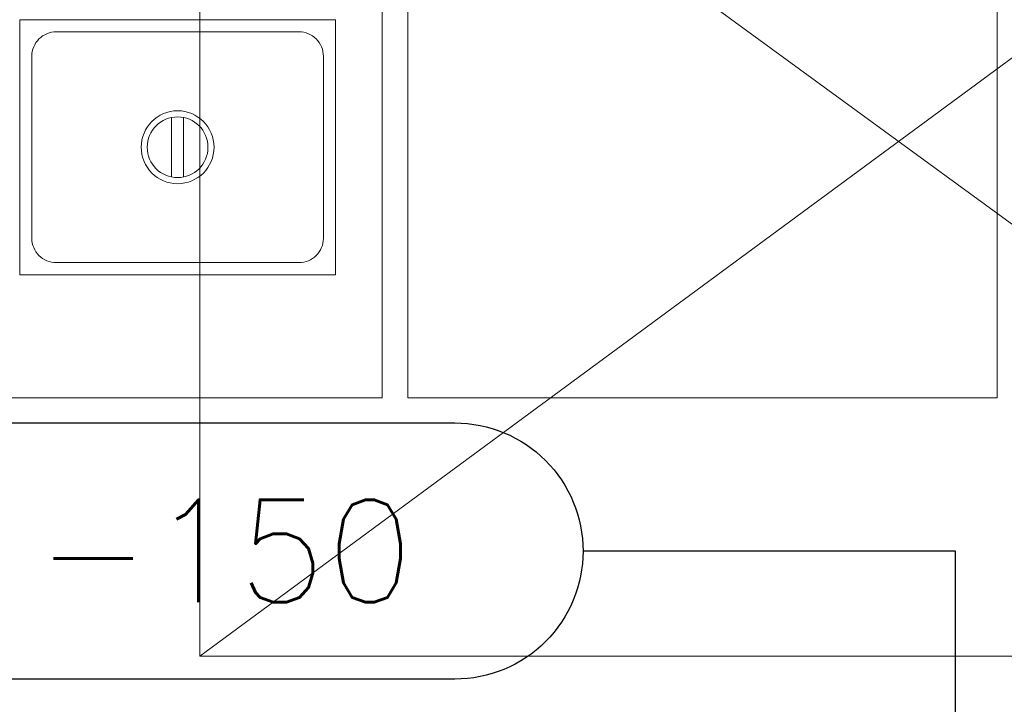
# Model space of a CAD drawing. Header units: millimetres. Extents: x -345 to 61579, y -14684 to 14471.
# Tile 10 of 27: x 7737 to 8698, y 1921 to 2589. Entities that reach past the tile are written whole.
import ezdxf

# ---------------------------------------------------------------- set-up
doc = ezdxf.new("R2010")
doc.units = ezdxf.units.MM
doc.header["$MEASUREMENT"] = 0
doc.layers.add('GREY SCALE', color=9, linetype='Continuous', lineweight=5, true_color=0x808080)
doc.layers.add('PLUMBING-DW-PIPE-TAG', color=7, linetype='Continuous')
doc.layers.add('TAG', color=7, linetype='Continuous')
doc.styles.add('ROMANS-100', font='romans.shx')
doc.dimstyles.new('CLOSSED FILLED-ROMANS-100', dxfattribs={"dimtxt": 100, "dimasz": 100, "dimexe": 50, "dimexo": 50, "dimgap": 50, "dimtad": 1, "dimdec": 0, "dimzin": 0, "dimdsep": 46, "dimtxsty": 'ROMANS-100', "dimcen": 0.09, "dimclrd": 256, "dimclre": 256, "dimclrt": 256, "dimadec": 0, "dimazin": 0, "dimtfac": 1, "dimtdec": 0, "dimtofl": 0, "dimtmove": 0, "dimatfit": 3, "dimfxl": 1, "dimtolj": 1, "dimtzin": 0, "dimarcsym": 0})

# ---------------------------------------------------------------- blocks, each defined once
blk = doc.blocks.new('INV-E')
at = {"layer": 'PLUMBING-DW-PIPE-TAG'}
blk.add_lwpolyline([(125, 125), (1125, 125, -0.414214), (1250, 0), (1250, 0, -0.414214), (1125, -125), (125, -125, -0.414214), (0, 0), (0, 0, -0.414214)], format="xyb", close=True, dxfattribs=at)
at = {"layer": 'PLUMBING-DW-PIPE-TAG', "style": 'ROMANS-100'}
blk.add_attdef('INVE', (716.28, -50), '', height=100, dxfattribs=at)
blk = doc.blocks.new('FLOOR PLAN')
at = {"layer": 'GREY SCALE'}
for p, q in [((8090.98, 2220), (8090.98, 2970)), ((8115.98, 2220), (8115.98, 2970)), ((8691, 2970), (8691, 2220)), ((7912.98, 1968), (7912.98, 2968)), ((9270.25, 2968), (7912.98, 1968)), ((7912.98, 2968), (9277.98, 1971.64)), ((7885.5, 2493.58), (7885.5, 2435.51)), ((7897.23, 2493.6), (7897.23, 2435.48)), ((7082.79, 2220), (8090.98, 2220)), ((8691, 2220), (8115.98, 2220)), ((9277.98, 1968), (7912.98, 1968))]:
    blk.add_line(p, q, dxfattribs=at)
blk.add_lwpolyline([(7737.33, 2589), (8045.52, 2589), (8045.52, 2340.08), (7737.33, 2340.08)], close=True, dxfattribs=at)
blk.add_lwpolyline([(7772.89, 2577.15), (8009.96, 2577.15, -0.414214), (8033.66, 2553.44), (8033.66, 2375.64, -0.414214), (8009.96, 2351.93), (7772.89, 2351.93, -0.414214), (7749.18, 2375.64), (7749.18, 2553.44, -0.414214)], format="xyb", close=True, dxfattribs=at)
for radius in [35.56, 29.63]:
    blk.add_circle((7891.42, 2464.54), radius, dxfattribs=at)

msp = doc.modelspace()

# ---------------------------------------------------------------- block references
at = {"layer": 'GREY SCALE'}
msp.add_blockref('FLOOR PLAN', (0, 0), dxfattribs=at)
at = {"layer": 'PLUMBING-DW-PIPE-TAG'}
msp.add_blockref('INV-E', (7037, 2070.5), dxfattribs=at).add_auto_attribs({'INVE': '-150'})

# ---------------------------------------------------------------- leaders
at = {"layer": 'TAG'}
msp.add_leader([(8650.45, 1510), (8650.45, 2070.5), (8287, 2070.5)], dimstyle='CLOSSED FILLED-ROMANS-100', override={"dimasz": 150, "dimtad": 0, "dimldrblk": 'DotBlank'}, dxfattribs=at)

doc.saveas('drawing.dxf')
